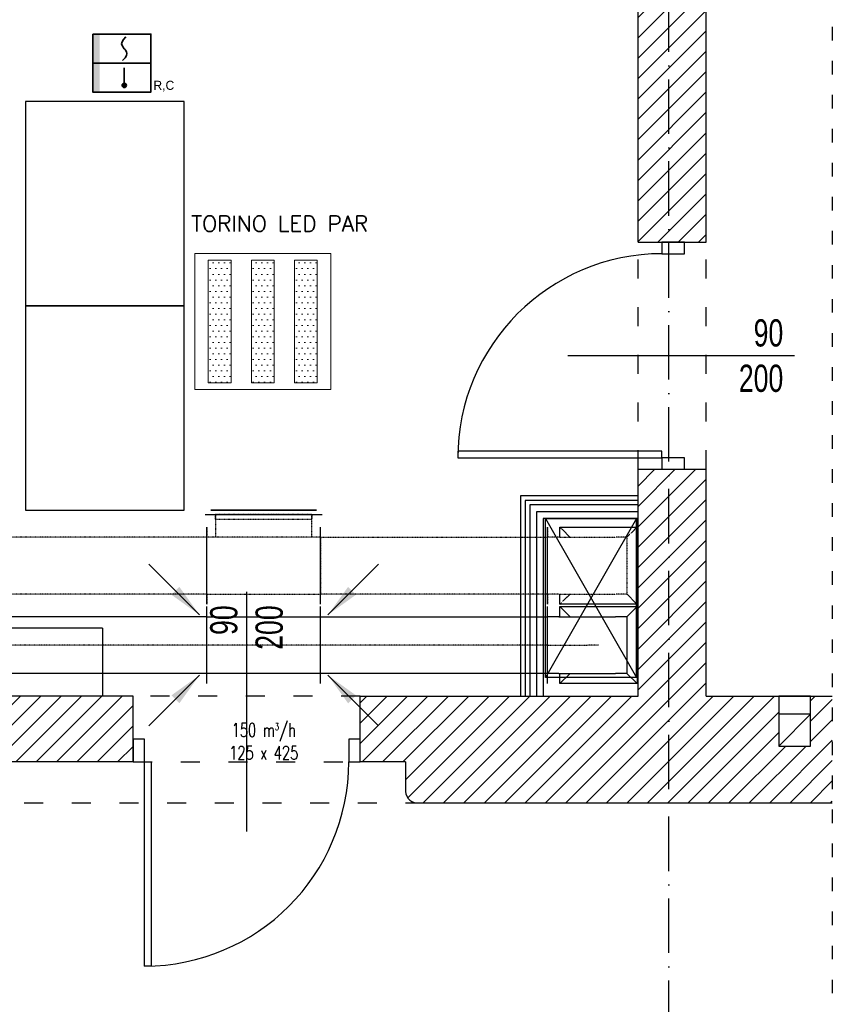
# Model space of a CAD drawing. Header units: millimetres. Extents: x 167273 to 188273, y -125105 to -88145.
# Tile 104 of 210: x 181428 to 181786, y -122517 to -122083. Entities that reach past the tile are written whole.
import ezdxf

# ---------------------------------------------------------------- set-up
doc = ezdxf.new("R2010")
doc.units = ezdxf.units.MM
for name, pattern in [('ACAD_ISO03W100', [30, 12, -18]), ('ACAD_ISO10W100', [18, 12, -3, 0, -3]), ('DASHED', [0.75, 0.5, -0.25]), ('WENT_2', [1.5, 0.5, -1]), ('WENT_3', [1.6, 0.5, -0.5, 0.1, -0.5])]:
    doc.linetypes.add(name, pattern=pattern)
for name, color, linetype in [('a-op_drzwi', 40, 'Continuous'), ('a-osie', 1, 'ACAD_ISO10W100'), ('b-drzwi', 6, 'Continuous'), ('b-izolacja', 8, 'BATTING'), ('b-przebicia', 7, 'Continuous'), ('b-przerywana1', 9, 'ACAD_ISO03W100'), ('b-widokowa', 7, 'Continuous'), ('b-ściany', 2, 'Continuous'), ('c-meble', 5, 'Continuous'), ('c-wyposażenie', 5, 'Continuous'), ('FLUID-N-BIB-HID', 7, 'Continuous'), ('FLUID-W-BIB-120-ARRGR', 7, 'Continuous'), ('FLUID-W-BIB-SYM', 7, 'Continuous'), ('h-hatch', 8, 'Continuous')]:
    doc.layers.add(name, color=color, linetype=linetype)
for name, color, linetype, lineweight in [('EL_Linia SSP', 10, 'Continuous', 35), ('EL_oprawy', 72, 'Continuous', 5), ('FLUID-N-BIB', 8, 'Continuous', 30), ('FLUID-W-BIB', 220, 'Continuous', 30)]:
    doc.layers.add(name, color=color, linetype=linetype, lineweight=lineweight)
doc.styles.add('ES1', font='romans.shx', dxfattribs={"width": 0.7, "height": 12})
doc.styles.add('FDBES', font='romans.shx', dxfattribs={"width": 0.7, "height": 10})
doc.styles.add('PPAB_100', font='romans.shx', dxfattribs={"width": 0.7, "height": 12})
doc.styles.add('ROMANS', font='romans.shx', dxfattribs={"width": 0.7, "height": 10})
doc.linetypes.add('BATTING', pattern='A,0.0001,-0.1,[134,ltypeshp.shx,S=0.1,R=0,X=-0.1,Y=0],-0.2,[134,ltypeshp.shx,S=0.1,R=180,X=0.1,Y=0],-0.1', length=0.4001)
doc.dimstyles.new('FDBES', dxfattribs={"dimscale": 50, "dimtxt": 4, "dimasz": 2.5, "dimexe": 0.8, "dimexo": 2, "dimgap": 1, "dimtad": 1, "dimdsep": 46, "dimtxsty": 'FDBES', "dimcen": 2.5, "dimclrd": 4, "dimclre": 5, "dimadec": 0, "dimazin": 0, "dimtfac": 1, "dimtmove": 0, "dimatfit": 3, "dimfxl": 0, "dimarcsym": 0})
pattern_1 = [(45, (-26550.2005, 31481.7547), (-4.49012806, 4.49012806), [])]

# ---------------------------------------------------------------- blocks, each defined once
blk = doc.blocks.new('*U326')
at = {"lineweight": 15}
for p, q in [((-1, 35), (1, 35)), ((-1, -35), (1, -35))]:
    blk.add_line(p, q, dxfattribs=at)
blk.add_lwpolyline([(-5, 35), (35, 35), (35, -35), (-5, -35), (-5, 35), (35, -35), (35, 35), (-5, -35)], close=True)
blk = doc.blocks.new('LED 3x12.5')
h = blk.add_hatch()
h.set_pattern_fill('DOTS', color=256, scale=40)
h.set_pattern_definition([(360, (11, 30), (1.25, 2.5), [0, -2.5])])
h.paths.add_polyline_path([(16, 57), (6, 57), (6, 3), (16, 3)])
h = blk.add_hatch()
h.set_pattern_fill('DOTS', color=256, scale=40)
h.set_pattern_definition([(360, (30, 30), (1.25, 2.5), [0, -2.5])])
h.paths.add_polyline_path([(35, 57), (25, 57), (25, 3), (35, 3)])
h = blk.add_hatch()
h.set_pattern_fill('DOTS', color=256, scale=40)
h.set_pattern_definition([(360, (49, 30), (1.25, 2.5), [0, -2.5])])
h.paths.add_polyline_path([(54, 57), (44, 57), (44, 3), (54, 3)])
at = {"linetype": 'Continuous'}
for points in [[(0, 0), (60, 0), (60, 60), (0, 60)], [(6, 3), (16, 3), (16, 57), (6, 57)], [(25, 3), (35, 3), (35, 57), (25, 57)], [(44, 3), (54, 3), (54, 57), (44, 57)]]:
    blk.add_lwpolyline(points, close=True, dxfattribs=at)
at = {"style": 'ES1', "width": 0.8}
for tag, p in [('TYP', (-1.49, 85.65)), ('KOD', (-1.49, 69.62))]:
    blk.add_attdef(tag, p, '', height=12, dxfattribs=at)
blk = doc.blocks.new('A$C5690186C')
at = {"layer": 'EL_Linia SSP', "lineweight": 5}
h = blk.add_hatch(color=256, dxfattribs=at)
h.set_gradient(color1=(255, 0, 0), color2=(224, 0, 0), one_color=1, name='INVSPHERICAL')
h.paths.add_polyline_path([(-9.8, 0), (-9.8, 12.8), (-12.8, 12.8), (-12.8, 0)])
h.paths.add_polyline_path([(-9.8, -12.8), (-9.8, 0), (-12.8, 0), (-12.8, -12.8)])
at = {"layer": 'EL_Linia SSP'}
blk.add_hatch(color=256, dxfattribs=at).paths.add_polyline_path([(2.02, -9.84, 1), (0.15, -9.84, 1)])
at = {"layer": 'EL_Linia SSP', "color": 1, "linetype": 'Continuous'}
for p, q in [((-0.1, 8.54), (0.11, 9.39)), ((0.11, 9.39), (0.74, 10.35)), ((0.74, 10.35), (1.79, 11.52)), ((0.11, 7.68), (-0.1, 8.54)), ((0.58, 6.96), (0.11, 7.68)), ((0.74, 6.72), (0.58, 6.96)), ((1.07, 6.34), (0.74, 6.72)), ((1.07, 6.34), (1.41, 5.97)), ((1.41, 5.97), (1.57, 5.73)), ((1.57, 5.73), (2.04, 5.01)), ((2.04, 5.01), (2.25, 4.15)), ((1.41, 2.34), (0.36, 1.16)), ((2.04, 3.3), (1.41, 2.34)), ((2.25, 4.15), (2.04, 3.3))]:
    blk.add_line(p, q, dxfattribs=at)
at = {"layer": 'EL_Linia SSP'}
for p, q in [((-12.8, 0), (12.8, 0)), ((1.08, -2.06), (1.08, -9.84))]:
    blk.add_line(p, q, dxfattribs=at)
blk.add_lwpolyline([(-12.8, 12.8), (12.8, 12.8), (12.8, -12.8), (-12.8, -12.8)], close=True, dxfattribs=at)
blk.add_circle((1.08, -9.84), 0.938, dxfattribs=at)
at = {"layer": 'EL_Linia SSP', "color": 1}
blk.add_text('R,C', height=4, dxfattribs=at).set_placement((13.91, -11.8))
blk = doc.blocks.new('*U1039')
at = {"linetype": 'Continuous', "lineweight": -2}
for p, q in [((0, 125, -170), (0, 170, -170)), ((0, -170, -170), (0, -125, -170)), ((0, -170, 170), (0, -170, -170))]:
    blk.add_line(p, q, dxfattribs=at)
blk = doc.blocks.new('*U1038')
at = {"linetype": 'Continuous', "lineweight": -2}
for p, q in [((0, 125, -170), (0, 170, -170)), ((0, -170, -170), (0, -125, -170)), ((0, -170, 170), (0, -170, -170))]:
    blk.add_line(p, q, dxfattribs=at)
blk = doc.blocks.new('*U885')
at = {"color": 0, "linetype": 'ByBlock', "lineweight": -2}
for p, q in [((0, 165, 125), (0, 210, 170)), ((0, 210, -170), (0, 165, -125)), ((0, 165, -125), (0, 165, 125)), ((0, 165, 125), (0, 115, 125)), ((0, 165, -125), (0, 115, -125)), ((0, -85, 125), (0, 115, 125)), ((0, -135, -125), (0, 115, -125)), ((0, -135, 125), (0, -85, 125)), ((0, -130, -170), (0, -85, -125)), ((0, -130, 170), (0, -85, 125)), ((0, -135, 125), (0, -165, 125)), ((0, -135, -125), (0, -165, -125)), ((0, -165, -125), (0, -185, -125)), ((0, -165, 125), (0, -185, 125))]:
    blk.add_line(p, q, dxfattribs=at)
at = {"linetype": 'Continuous', "lineweight": -2}
for p, q in [((0, 210, -170), (0, 210, 170)), ((0, -130, -170), (0, 210, -170)), ((0, 210, 170), (0, -130, 170)), ((0, -130, 170), (0, -130, 125)), ((0, -130, -125), (0, -130, -170)), ((0, -185, 170), (0, -185, 125)), ((0, -185, -125), (0, -185, -170)), ((0, -185, 125), (0, -185, -125))]:
    blk.add_line(p, q, dxfattribs=at)
at = {"layer": 'FLUID-W-BIB-SYM', "linetype": 'WENT_3', "lineweight": -3}
for p in [(0, 40), (0, -185)]:
    blk.add_line(p, (0, -10), dxfattribs=at)
blk = doc.blocks.new('*U1036')
at = {"linetype": 'Continuous', "lineweight": -2}
for p, q in [((-500, 0, 125), (-500, 0, 170)), ((-500, 0, -125), (-500, 0, 125)), ((-500, 0, -170), (-500, 0, -125)), ((500, 0, 125), (500, 0, 170)), ((500, 0, -125), (500, 0, 125)), ((500, 0, -170), (500, 0, -125))]:
    blk.add_line(p, q, dxfattribs=at)
at = {"color": 0, "linetype": 'ByBlock', "lineweight": -2}
for p, q in [((-500, 0, -125), (500, 0, -125)), ((500, 0, 125), (-500, 0, 125))]:
    blk.add_line(p, q, dxfattribs=at)
at = {"layer": 'FLUID-W-BIB-SYM', "linetype": 'WENT_3', "lineweight": -3}
for p in [(-500, 0), (492.3, 0)]:
    blk.add_line(p, (500, 0), dxfattribs=at)
blk = doc.blocks.new('*U1035')
at = {"linetype": 'Continuous', "lineweight": -2}
for p, q in [((0, 170, 170), (0, -170, 170)), ((0, -170, 170), (0, -170, 125)), ((0, -170, -125), (0, -170, -170))]:
    blk.add_line(p, q, dxfattribs=at)
blk = doc.blocks.new('*U1034')
at = {"linetype": 'Continuous', "lineweight": -2}
for p, q in [((0, 170, 170), (0, -170, 170)), ((0, -170, 170), (0, -170, 125)), ((0, -170, -125), (0, -170, -170))]:
    blk.add_line(p, q, dxfattribs=at)
blk = doc.blocks.new('*U886')
at = {"color": 0, "linetype": 'ByBlock', "lineweight": -2}
for p, q in [((0, 165, 125), (0, 210, 170)), ((0, 210, -170), (0, 165, -125)), ((0, 165, -125), (0, 165, 125)), ((0, 165, 125), (0, 115, 125)), ((0, 165, -125), (0, 115, -125)), ((0, -85, 125), (0, 115, 125)), ((0, -135, -125), (0, 115, -125)), ((0, -135, 125), (0, -85, 125)), ((0, -130, -170), (0, -85, -125)), ((0, -130, 170), (0, -85, 125)), ((0, -135, 125), (0, -165, 125)), ((0, -135, -125), (0, -165, -125)), ((0, -165, -125), (0, -185, -125)), ((0, -165, 125), (0, -185, 125))]:
    blk.add_line(p, q, dxfattribs=at)
at = {"linetype": 'Continuous', "lineweight": -2}
for p, q in [((0, 210, -170), (0, 210, 170)), ((0, -130, -170), (0, 210, -170)), ((0, 210, 170), (0, -130, 170)), ((0, -130, 170), (0, -130, 125)), ((0, -130, -125), (0, -130, -170))]:
    blk.add_line(p, q, dxfattribs=at)
at = {"layer": 'FLUID-N-BIB-HID', "linetype": 'DASHED', "lineweight": -3}
for p, q in [((0, -185, 125), (0, -185, 170)), ((0, -185, -170), (0, -185, -125))]:
    blk.add_line(p, q, dxfattribs=at)
blk = doc.blocks.new('*U1033')
at = {"linetype": 'Continuous', "lineweight": -2}
for p, q in [((-500, 0, 125), (-500, 0, 170)), ((-500, 0, -125), (-500, 0, 125)), ((-500, 0, -170), (-500, 0, -125))]:
    blk.add_line(p, q, dxfattribs=at)
at = {"color": 0, "linetype": 'ByBlock', "lineweight": -2}
for p, q in [((-500, 0, -125), (500, 0, -125)), ((500, 0, 125), (-500, 0, 125))]:
    blk.add_line(p, q, dxfattribs=at)
at = {"layer": 'FLUID-N-BIB-HID', "linetype": 'DASHED', "lineweight": -3}
for p, q in [((500, 0, 125), (500, 0, 170)), ((500, 0, 125), (500, 0, -125)), ((500, 0, -170), (500, 0, -125))]:
    blk.add_line(p, q, dxfattribs=at)
blk = doc.blocks.new('*U1032')
at = {"color": 0, "linetype": 'ByBlock', "lineweight": -2}
for p, q in [((0, 125, 125), (0, 170, 170)), ((0, 170, -170), (0, 125, -125)), ((0, -170, 170), (0, -125, 125)), ((0, -170, -170), (0, -125, -125))]:
    blk.add_line(p, q, dxfattribs=at)
at = {"linetype": 'Continuous', "lineweight": -2}
for p, q in [((0, 170, 170), (0, -170, 170)), ((0, 170, -170), (0, 170, 170)), ((0, -170, -170), (0, 170, -170)), ((0, -170, 170), (0, -170, 125)), ((0, -170, -125), (0, -170, -170))]:
    blk.add_line(p, q, dxfattribs=at)
blk = doc.blocks.new('*U1031')
at = {"linetype": 'Continuous', "lineweight": -2}
for p, q in [((-250, 170), (-250, 125)), ((-250, 125), (-250, -125)), ((-250, -125), (-250, -170)), ((-212.5, -225), (-257.5, -225)), ((212.5, -225), (-212.5, -225)), ((257.5, -225), (212.5, -225))]:
    blk.add_line(p, q, dxfattribs=at)
at = {"color": 0, "linetype": 'ByBlock', "lineweight": -2}
for p, q in [((-220, 125), (-250, 125)), ((220, 125), (-220, 125)), ((250, 125), (220, 125)), ((-250, -125), (-220, -125)), ((-220, -125), (220, -125)), ((-212.5, -125), (-212.5, -195)), ((212.5, -195), (212.5, -125)), ((220, -125), (250, -125)), ((-212.5, -195), (-212.5, -225)), ((212.5, -225), (212.5, -195))]:
    blk.add_line(p, q, dxfattribs=at)
at = {"layer": 'FLUID-N-BIB-HID', "linetype": 'DASHED', "lineweight": -3}
for p, q in [((250, 125), (250, 170)), ((250, -170), (250, -125))]:
    blk.add_line(p, q, dxfattribs=at)
blk = doc.blocks.new('*U1030')
at = {"linetype": 'Continuous', "lineweight": -2}
for p, q in [((-750, 125), (-750, 170)), ((-750, -125), (-750, 125)), ((-750, -170), (-750, -125))]:
    blk.add_line(p, q, dxfattribs=at)
at = {"color": 0, "linetype": 'ByBlock', "lineweight": -2}
for p, q in [((-750, 125), (750, 125)), ((-750, -125), (750, -125))]:
    blk.add_line(p, q, dxfattribs=at)
at = {"layer": 'FLUID-N-BIB-HID', "linetype": 'DASHED', "lineweight": -3}
for p, q in [((750, 125), (750, 170)), ((750, 125), (750, -125)), ((750, -170), (750, -125))]:
    blk.add_line(p, q, dxfattribs=at)
blk = doc.blocks.new('*U1029')
at = {"color": 0, "linetype": 'ByBlock', "lineweight": -2}
for p, q in [((-232.5, 0, 20), (232.5, 0, 20)), ((212.5, 0), (-212.5, 0)), ((-212.5, 0, -20), (212.5, 0, -20)), ((212.5, 0), (212.5, 0, -20)), ((212.5, 0), (232.5, 0)), ((-232.5, 0), (-212.5, 0)), ((-212.5, 0, -20), (-212.5, 0))]:
    blk.add_line(p, q, dxfattribs=at)
at = {"linetype": 'Continuous', "lineweight": -3}
for p, q in [((232.5, 0, 20), (-232.5, 0, 20)), ((-232.5, 0, 20), (232.5, 0, 20))]:
    blk.add_line(p, q, dxfattribs=at)
blk = doc.blocks.new('*U1028')
at = {"linetype": 'Continuous', "lineweight": -2}
for p, q in [((-250, 0, 125), (-250, 0, 170)), ((-250, 0, -125), (-250, 0, 125)), ((-250, 0, -170), (-250, 0, -125)), ((250, 0, 125), (250, 0, 170)), ((250, 0, -125), (250, 0, 125)), ((250, 0, -170), (250, 0, -125)), ((250, 0, -107.5), (250.3, 0, -107.5)), ((250.3, 0, 107.5), (250, 0, 107.5))]:
    blk.add_line(p, q, dxfattribs=at)
at = {"color": 0, "linetype": 'ByBlock', "lineweight": -2}
for p, q in [((-250, 0, -125), (-220, 0, -125)), ((-220, 0, 125), (-250, 0, 125)), ((-220, 0, -125), (220, 0, -125)), ((220, 0, 125), (-220, 0, 125)), ((220, 0, -125), (250, 0, -125)), ((250, 0, 125), (220, 0, 125)), ((250, 0, 100), (250.3, 0, 100.3)), ((250.3, 0, -100.3), (250, 0, -100))]:
    blk.add_line(p, q, dxfattribs=at)
at = {"layer": 'FLUID-W-BIB-SYM', "linetype": 'WENT_3', "lineweight": -3}
for q in [(250, 0), (-249.8, 0)]:
    blk.add_line((-250, 0), q, dxfattribs=at)
blk = doc.blocks.new('*U1027')
at = {"linetype": 'Continuous', "lineweight": -2}
for p, q in [((-750, 125), (-750, 170)), ((750, 125), (750, 170)), ((-750, -125), (-750, 125)), ((750, -125), (750, 125)), ((-750, -170), (-750, -125)), ((750, -170), (750, -125))]:
    blk.add_line(p, q, dxfattribs=at)
at = {"color": 0, "linetype": 'ByBlock', "lineweight": -2}
for p, q in [((-750, 125), (750, 125)), ((-750, -125), (750, -125))]:
    blk.add_line(p, q, dxfattribs=at)
at = {"layer": 'FLUID-W-BIB-SYM', "linetype": 'WENT_3', "lineweight": -3}
for p, q in [((-750, 0), (750, 0)), ((-750, 0), (-742.8, 0)), ((742.3, 0), (750, 0))]:
    blk.add_line(p, q, dxfattribs=at)
blk = doc.blocks.new('*U778')
blk.add_leader([(0, 0), (-22.27, -22.27)], dimstyle='FDBES', override={"dimscale": 6, "dimclrd": 256})
blk = doc.blocks.new('*U779')
blk.add_leader([(0, 0), (22.27, -22.27)], dimstyle='FDBES', override={"dimscale": 6, "dimclrd": 256})
blk = doc.blocks.new('*U780')
blk.add_leader([(0, 0), (-22.27, 22.27)], dimstyle='FDBES', override={"dimscale": 6, "dimclrd": 256})
blk = doc.blocks.new('*U781')
blk.add_leader([(0, 0), (22.27, 22.27)], dimstyle='FDBES', override={"dimscale": 6, "dimclrd": 256})

msp = doc.modelspace()

# ---------------------------------------------------------------- hatches: boundary and pattern name
at = {"layer": 'h-hatch'}
h = msp.add_hatch(dxfattribs=at)
h.set_pattern_fill('ANSI31', color=256, scale=2, style=0)
h.set_pattern_definition(pattern_1)
h.paths.add_polyline_path([(181730.81, -121769.89), (181734.81, -121769.89), (181734.81, -121757.89), (181696.81, -121757.89), (181696.81, -121769.89), (181700.81, -121769.89), (181700.81, -122180.89), (181730.81, -122180.89)])
h = msp.add_hatch(dxfattribs=at)
h.set_pattern_fill('ANSI31', color=256, scale=2, style=0)
h.set_pattern_definition(pattern_1)
h.paths.add_polyline_path([(180985.81, -122388.89), (180985.81, -122380.89), (180960.81, -122380.89), (180960.81, -122130.89), (180937.81, -122130.89), (180937.81, -122380.89), (180394.31, -122380.89), (180394.31, -122408.89), (180499.31, -122408.89), (180499.31, -122422.89, 0.450014), (180505.31, -122427.89), (181367.31, -122427.89, 0.450014), (181373.31, -122422.89), (181373.31, -122409.89), (181478.31, -122409.89), (181478.31, -122380.89), (181290.81, -122380.89), (181290.81, -122388.89), (181290.81, -122402.89), (181276.81, -122402.89), (181276.81, -122388.89), (181276.81, -122380.89), (180999.81, -122380.89), (180999.81, -122388.89), (180999.81, -122402.89), (180985.81, -122402.89)])
h = msp.add_hatch(dxfattribs=at)
h.set_pattern_fill('ANSI31', color=256, scale=2, style=0)
h.set_pattern_definition(pattern_1)
h.paths.add_polyline_path([(181786.37, -122380.89), (181776.81, -122380.89), (181776.81, -122388.89), (181776.81, -122402.89), (181762.81, -122402.89), (181762.81, -122388.89), (181762.81, -122380.89), (181730.81, -122380.89), (181730.81, -122280.89), (181700.81, -122280.89), (181700.81, -122380.89), (181578.31, -122380.89), (181578.31, -122409.89), (181598.31, -122409.89), (181598.31, -122422.89, 0.36205), (181602.74, -122427.89), (181604.31, -122427.89), (181786.37, -122427.89)])

# ---------------------------------------------------------------- linework, layer by layer
at = {"layer": 'a-op_drzwi'}
for p, q in [((181769.77, -122230.89), (181669.77, -122230.89)), ((181528.31, -122334.9), (181528.31, -122440.62))]:
    msp.add_line(p, q, dxfattribs=at)
at = {"layer": 'a-osie', "ltscale": 2}
msp.add_line((181714.31, -122782.89), (181714.31, -121650.89), dxfattribs=at)
at = {"layer": 'b-drzwi'}
for points in [[(181721.31, -122185.89), (181721.31, -122180.89), (181711.31, -122180.89), (181711.31, -122185.89)], [(181711.31, -122275.89), (181711.31, -122272.89), (181621.31, -122272.89), (181621.31, -122275.89)], [(181721.31, -122280.89), (181721.31, -122275.89), (181711.31, -122275.89), (181711.31, -122280.89)], [(181478.31, -122409.89), (181483.31, -122409.89), (181483.31, -122399.89), (181478.31, -122399.89)], [(181573.31, -122409.89), (181578.31, -122409.89), (181578.31, -122399.89), (181573.31, -122399.89)], [(181483.31, -122409.89), (181486.31, -122409.89), (181486.31, -122499.89), (181483.31, -122499.89)]]:
    msp.add_lwpolyline(points, close=True, dxfattribs=at)
for centre, start, end in [((181711.48, -122276.06), 90.1029, 179.8971), ((181483.15, -122409.73), 270.1029, 359.8971)]:
    msp.add_arc(centre, 90.16, start, end, dxfattribs=at)
at = {"layer": 'b-izolacja', "ltscale": 6, "elevation": -298}
msp.add_lwpolyline([(181700.81, -122299.66), (181656.04, -122299.66), (181656.04, -122380.89)], dxfattribs=at)
at = {"layer": 'b-przerywana1', "ltscale": 0.5}
msp.add_line((181786.37, -121650.89), (181786.37, -122762.89), dxfattribs=at)
at = {"layer": 'b-przerywana1', "ltscale": 0.7}
for p, q in [((181700.81, -122280.89), (181700.81, -122180.89)), ((181730.81, -122280.89), (181730.81, -122180.89)), ((181578.31, -122380.89), (181478.31, -122380.89)), ((181478.31, -122409.89), (181578.31, -122409.89)), ((181367.31, -122427.89), (181604.31, -122427.89))]:
    msp.add_line(p, q, dxfattribs=at)
at = {"layer": 'b-widokowa', "ltscale": 0.5}
for p, q in [((181776.81, -122380.89), (181762.81, -122380.89)), ((181776.81, -122388.89), (181762.81, -122388.89))]:
    msp.add_line(p, q, dxfattribs=at)
at = {"layer": 'b-widokowa'}
msp.add_line((181762.81, -122402.89), (181776.81, -122388.89), dxfattribs=at)
at = {"layer": 'b-widokowa', "ltscale": 0.5, "elevation": -298}
for points in [[(181700.81, -122294.66), (181651.04, -122294.66), (181651.04, -122380.89)], [(181700.81, -122296.66), (181653.04, -122296.66), (181653.04, -122380.89)]]:
    msp.add_lwpolyline(points, dxfattribs=at)
at = {"layer": 'b-ściany'}
for p, q in [((181700.81, -122180.89), (181700.81, -121769.89)), ((181730.81, -122180.89), (181730.81, -121769.89)), ((181700.81, -122180.89), (181730.81, -122180.89)), ((181700.81, -122380.89), (181700.81, -122280.89)), ((181700.81, -122280.89), (181730.81, -122280.89)), ((181730.81, -122380.89), (181730.81, -122280.89)), ((181478.31, -122380.89), (181290.81, -122380.89)), ((181478.31, -122409.89), (181478.31, -122380.89)), ((181578.31, -122380.89), (181700.81, -122380.89)), ((181578.31, -122409.89), (181578.31, -122380.89)), ((181730.81, -122380.89), (181786.37, -122380.89)), ((181762.81, -122380.89), (181762.81, -122388.89)), ((181776.81, -122388.89), (181776.81, -122380.89)), ((181478.31, -122409.89), (181373.31, -122409.89)), ((181598.31, -122409.89), (181578.31, -122409.89)), ((181598.31, -122409.89), (181598.31, -122422.89)), ((181604.31, -122427.89), (181786.37, -122427.89))]:
    msp.add_line(p, q, dxfattribs=at)
at = {"layer": 'b-ściany', "ltscale": 0.5}
for points, elevation in [([(181700.81, -122292.66), (181649.04, -122292.66), (181649.04, -122380.89)], -298), ([(181700.81, -122302.66), (181659.04, -122302.66), (181659.04, -122380.89)], -81.5)]:
    msp.add_lwpolyline(points, dxfattribs=dict(at, elevation=elevation))
at = {"layer": 'b-ściany'}
msp.add_lwpolyline([(181762.81, -122388.89), (181762.81, -122402.89), (181776.81, -122402.89), (181776.81, -122388.89)], dxfattribs=at)
msp.add_arc((181603.53, -122422.74), 5.22, 181.7376, 278.6512, dxfattribs=at)
at = {"layer": 'c-meble'}
for points in [[(181500.81, -122118.89), (181430.81, -122118.89), (181430.81, -122208.89), (181500.81, -122208.89)], [(181500.81, -122208.89), (181430.81, -122208.89), (181430.81, -122298.89), (181500.81, -122298.89)]]:
    msp.add_lwpolyline(points, close=True, dxfattribs=at)
at = {"layer": 'c-wyposażenie'}
for q in [(180960.81, -122350.89), (181464.81, -122380.89)]:
    msp.add_line((181464.81, -122350.89), q, dxfattribs=at)

# ---------------------------------------------------------------- block references
at = {"layer": 'b-przebicia', "lineweight": 15}
msp.add_blockref('*U326', (181665.04, -122337.66, -81.5), dxfattribs=at)
at = {"layer": 'EL_Linia SSP'}
msp.add_blockref('A$C5690186C', (181473.31, -122101.89), dxfattribs=at)
at = {"layer": 'EL_oprawy'}
ref = msp.add_blockref('LED 3x12.5', (181505.42, -122245.79), dxfattribs=at)
ref.add_attrib('KOD', 'TORINO LED PAR', (181503.93, -122176.17), dxfattribs={"layer": '0', "height": 7, "style": 'ES1'})
at = {"layer": 'FLUID-N-BIB', "linetype": 'WENT_2', "xscale": 0.1000000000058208, "yscale": 0.1000000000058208, "zscale": 0.1, "rotation": 180}
msp.add_blockref('*U1031', (181535.84, -122323.39, -55.5), dxfattribs=at)
at = {"layer": 'FLUID-N-BIB', "linetype": 'WENT_2', "extrusion": (8.55285e-49, 1, 6.12323e-17), "xscale": 0.1000000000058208, "yscale": 0.1, "zscale": 0.1000000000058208, "rotation": 180}
msp.add_blockref('*U1029', (-181535.84, -55.5, -122300.89), dxfattribs=at)
at = {"layer": 'FLUID-N-BIB', "linetype": 'WENT_2', "extrusion": (-1.22465e-16, -3.42114e-48, -1), "xscale": 0.1000000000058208, "yscale": 0.1000000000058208, "zscale": 0.1}
msp.add_blockref('*U1030', (-181435.84, -122323.39, 55.5), dxfattribs=at)
at = {"layer": 'FLUID-N-BIB', "linetype": 'WENT_2', "extrusion": (-1.22465e-16, 1, 1.83697e-16), "xscale": 0.1000000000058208, "yscale": 0.1, "zscale": 0.1000000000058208}
msp.add_blockref('*U1033', (-181610.84, -55.5, -122323.39), dxfattribs=at)
at = {"layer": 'FLUID-N-BIB', "linetype": 'WENT_2', "extrusion": (-1.22465e-16, -1, -3.06162e-16), "xscale": 0.1, "yscale": 0.1, "zscale": 0.1000000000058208, "rotation": 270}
msp.add_blockref('*U886', (181679.34, -59.5, 122323.39), dxfattribs=at)
at = {"layer": 'FLUID-N-BIB', "linetype": 'WENT_2', "extrusion": (1, 6.12323e-17, -1.83697e-16), "xscale": 0.1, "yscale": 0.1, "zscale": 0.1000000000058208, "rotation": 270}
msp.add_blockref('*U1039', (-122323.39, -308.01, 181683.34), dxfattribs=at)
at = {"layer": 'FLUID-N-BIB', "linetype": 'WENT_2', "extrusion": (0, -1, -1.83697e-16), "xscale": 0.1, "yscale": 0.1, "zscale": 0.1000000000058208, "rotation": 270}
for name, p in [('*U1034', (181683.34, -158.01, 122323.39)), ('*U1032', (181683.34, -80.5, 122323.39))]:
    msp.add_blockref(name, p, dxfattribs=at)
at = {"layer": 'FLUID-W-BIB', "linetype": 'Continuous', "extrusion": (-1.22465e-16, -3.42114e-48, -1), "xscale": 0.1000000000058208, "yscale": 0.1000000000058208, "zscale": 0.1}
msp.add_blockref('*U1027', (-181435.8, -122358.39, 55.5), dxfattribs=at)
at = {"layer": 'FLUID-W-BIB', "linetype": 'Continuous', "extrusion": (1.22465e-16, 1, 1.83697e-16), "xscale": 0.1000000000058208, "yscale": 0.1, "zscale": 0.1000000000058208}
msp.add_blockref('*U1028', (-181535.84, -55.5, -122358.39), dxfattribs=at)
at = {"layer": 'FLUID-W-BIB', "linetype": 'Continuous', "extrusion": (-1.22465e-16, 1, 1.83697e-16), "xscale": 0.1000000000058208, "yscale": 0.1, "zscale": 0.1000000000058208}
msp.add_blockref('*U1036', (-181610.82, -55.5, -122358.39), dxfattribs=at)
at = {"layer": 'FLUID-W-BIB', "linetype": 'Continuous', "extrusion": (-1.22465e-16, -1, -3.06162e-16), "xscale": 0.1, "yscale": 0.1, "zscale": 0.1000000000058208, "rotation": 270}
msp.add_blockref('*U885', (181679.34, -59.5, 122358.39), dxfattribs=at)
at = {"layer": 'FLUID-W-BIB', "linetype": 'Continuous', "extrusion": (1, 6.12323e-17, -1.83697e-16), "xscale": 0.1, "yscale": 0.1, "zscale": 0.1000000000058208, "rotation": 270}
msp.add_blockref('*U1038', (-122358.39, -308, 181683.34), dxfattribs=at)
at = {"layer": 'FLUID-W-BIB', "linetype": 'Continuous', "extrusion": (0, -1, -1.83697e-16), "xscale": 0.1, "yscale": 0.1, "zscale": 0.1000000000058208, "rotation": 270}
msp.add_blockref('*U1035', (181683.34, -158, 122358.39), dxfattribs=at)
at = {"layer": 'FLUID-W-BIB-120-ARRGR', "rotation": 90}
for name, p in [('*U781', (181507.51, -122345.07, -80.5)), ('*U779', (181564.16, -122345.07, -80.5)), ('*U780', (181507.51, -122371.71, -80.5)), ('*U778', (181564.16, -122371.71, -80.5))]:
    msp.add_blockref(name, p, dxfattribs=at)

# ---------------------------------------------------------------- texts
at = {"layer": 'a-op_drzwi', "ltscale": 0.5, "insert": (181764.77, -122230.89), "char_height": 12, "width": 2937.189, "attachment_point": 6, "style": 'PPAB_100'}
msp.add_mtext('{\\fArial|b0|i0|c238|p34;90}\\P{\\fArial|b0|i0|c238|p34;200}', dxfattribs=at)
at = {"layer": 'a-op_drzwi', "insert": (181528.31, -122340.9), "char_height": 12, "width": 2937.189, "attachment_point": 6, "rotation": 90, "style": 'PPAB_100'}
msp.add_mtext('{\\fArial|b0|i0|c238|p34;90}\\P{\\fArial|b0|i0|c238|p34;200}', dxfattribs=at)
at = {"layer": 'FLUID-W-BIB-120-ARRGR', "insert": (181535.84, -122400.89, -55.5), "char_height": 6, "attachment_point": 5, "style": 'ROMANS'}
msp.add_mtext('150 m{\\A2;\\H0.5x;3}/h\\P125 x 425', dxfattribs=at)

doc.saveas('drawing.dxf')
